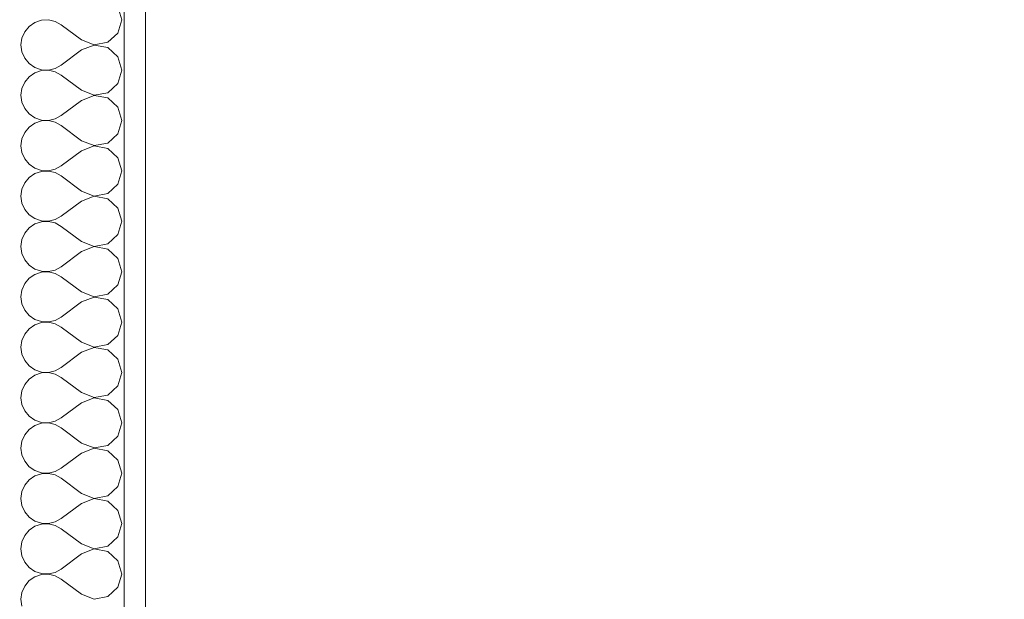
# Model space of a CAD drawing. Header units: millimetres. Extents: x 53458 to 260960, y -123310 to -87533.
# Tile 11 of 256: x 65231 to 65696, y -118071 to -117798. Entities that reach past the tile are written whole.
import ezdxf

# ---------------------------------------------------------------- set-up
doc = ezdxf.new("R2010")
doc.units = ezdxf.units.MM
doc.header["$MEASUREMENT"] = 0
for name, color, linetype in [('Nowe_A-Wymiary-Wewnętrzne', 7, 'Continuous'), ('Nowe_A-Wymiary-Zewnętrzne', 7, 'Continuous'), ('Nowe_A-Ściany-Wewnętrzne', 7, 'Continuous')]:
    doc.layers.add(name, color=color, linetype=linetype)
for name, color, linetype, lineweight, true_color in [('Nowe_A-Wymiary-Wewnętrzne_Nr_pióra__45', 7, 'Continuous', 15, 0x40a5ff), ('Nowe_A-Wymiary-Wewnętrzne_Nr_pióra__85', 7, 'Continuous', 13, 0x80c2ff), ('Nowe_A-Wymiary-Zewnętrzne_Nr_pióra__45', 7, 'Continuous', 15, 0x40a5ff), ('Nowe_A-Wymiary-Zewnętrzne_Nr_pióra__85', 7, 'Continuous', 13, 0x80c2ff)]:
    doc.layers.add(name, color=color, linetype=linetype, lineweight=lineweight, true_color=true_color)
for name, color, linetype, lineweight in [('Nowe_A-Wymiary-Wewnętrzne_Nr_pióra__46', 5, 'Continuous', 15), ('Nowe_A-Wymiary-Zewnętrzne_Nr_pióra__46', 5, 'Continuous', 15), ('Nowe_A-Ściany-Wewnętrzne_Nr_pióra__174', 7, 'Continuous', 5), ('Nowe_A-Ściany-Wewnętrzne_Nr_pióra__47', 7, 'Continuous', 15)]:
    doc.layers.add(name, color=color, linetype=linetype, lineweight=lineweight)
doc.styles.add('STYL_AUTOMATYCZNY_2', font='arial.ttf')
doc.dimstyles.new('STYL_AUTOMATYCZNY__1', dxfattribs={"dimtxt": 125, "dimasz": 47.5, "dimexe": 0.18, "dimexo": 20, "dimgap": 0, "dimtad": 1, "dimtih": 1, "dimtoh": 1, "dimdec": 1, "dimlfac": 0.1, "dimzin": 0, "dimdsep": 46, "dimtxsty": 'STYL_AUTOMATYCZNY_2', "dimblk": 'ARROWHEAD_11', "dimblk1": 'ARROWHEAD_11', "dimblk2": 'ARROWHEAD_11', "dimcen": 0.09, "dimclrd": 256, "dimclre": 256, "dimclrt": 5, "dimadec": 1, "dimazin": 0, "dimtfac": 1, "dimtdec": 4, "dimtmove": 0, "dimatfit": 3, "dimfxl": 0, "dimtolj": 1, "dimtzin": 0, "dimarcsym": 0})
doc.dimstyles.new('STYL_AUTOMATYCZNY__2', dxfattribs={"dimtxt": 125, "dimasz": 47.5, "dimexe": 0.18, "dimexo": 20, "dimgap": 0, "dimtad": 1, "dimdec": 1, "dimlfac": 0.1, "dimzin": 0, "dimdsep": 46, "dimtxsty": 'STYL_AUTOMATYCZNY_2', "dimblk": 'ARROWHEAD_11', "dimblk1": 'ARROWHEAD_11', "dimblk2": 'ARROWHEAD_11', "dimcen": 0.09, "dimclrd": 256, "dimclre": 256, "dimclrt": 5, "dimadec": 1, "dimazin": 0, "dimtfac": 1, "dimtdec": 4, "dimtmove": 0, "dimatfit": 3, "dimfxl": 0, "dimtolj": 1, "dimtzin": 0, "dimarcsym": 0})

# ---------------------------------------------------------------- blocks, each defined once
blk = doc.blocks.new('*X256')
at = {"layer": 'Nowe_A-Ściany-Wewnętrzne_Nr_pióra__174', "color": 7, "linetype": 'Continuous', "lineweight": 5}
for p, q in [((65278.88, -117797.62), (65277.1, -117791.36)), ((65237.84, -117798.88), (65235.14, -117800.74)), ((65240.96, -117797.83), (65237.84, -117798.88)), ((65244.24, -117797.67), (65240.96, -117797.83)), ((65247.44, -117798.41), (65244.24, -117797.67)), ((65250.31, -117800), (65247.44, -117798.41)), ((65259.83, -117807.14), (65250.31, -117800)), ((65277.1, -117803.88), (65278.88, -117797.62)), ((65233.04, -117803.27), (65231.72, -117806.27)), ((65235.14, -117800.74), (65233.04, -117803.27)), ((65272.3, -117808.27), (65277.1, -117803.88)), ((65231.72, -117806.27), (65231.26, -117809.52)), ((65231.26, -117809.52), (65231.72, -117812.78)), ((65259.83, -117807.14), (65265.91, -117809.48)), ((65265.91, -117809.48), (65272.3, -117808.27)), ((65231.72, -117812.78), (65233.04, -117815.78)), ((65259.83, -117811.9), (65250.31, -117819.05)), ((65265.91, -117809.57), (65259.83, -117811.9)), ((65272.3, -117810.78), (65265.91, -117809.57)), ((65277.1, -117815.17), (65272.3, -117810.78)), ((65233.04, -117815.78), (65235.14, -117818.31)), ((65235.14, -117818.31), (65237.84, -117820.17)), ((65278.88, -117821.43), (65277.1, -117815.17)), ((65237.84, -117822.69), (65235.14, -117824.55)), ((65237.84, -117820.17), (65240.96, -117821.22)), ((65240.96, -117821.64), (65237.84, -117822.69)), ((65240.96, -117821.22), (65244.24, -117821.38)), ((65244.24, -117821.48), (65240.96, -117821.64)), ((65244.24, -117821.38), (65247.44, -117820.64)), ((65247.44, -117822.22), (65244.24, -117821.48)), ((65247.44, -117820.64), (65250.31, -117819.05)), ((65250.31, -117823.81), (65247.44, -117822.22)), ((65277.1, -117827.69), (65278.88, -117821.43)), ((65233.04, -117827.07), (65231.72, -117830.08)), ((65235.14, -117824.55), (65233.04, -117827.07)), ((65259.83, -117830.95), (65250.31, -117823.81)), ((65272.3, -117832.08), (65277.1, -117827.69)), ((65231.72, -117830.08), (65231.26, -117833.33)), ((65259.83, -117830.95), (65265.91, -117833.29)), ((65265.91, -117833.29), (65272.3, -117832.08)), ((65231.26, -117833.33), (65231.72, -117836.59)), ((65231.72, -117836.59), (65233.04, -117839.59)), ((65259.83, -117835.71), (65250.31, -117842.86)), ((65265.91, -117833.38), (65259.83, -117835.71)), ((65272.3, -117834.59), (65265.91, -117833.38)), ((65277.1, -117838.98), (65272.3, -117834.59)), ((65233.04, -117839.59), (65235.14, -117842.12)), ((65278.88, -117845.24), (65277.1, -117838.98)), ((65235.14, -117842.12), (65237.84, -117843.98)), ((65237.84, -117846.49), (65235.14, -117848.36)), ((65237.84, -117843.98), (65240.96, -117845.03)), ((65240.96, -117845.45), (65237.84, -117846.49)), ((65240.96, -117845.03), (65244.24, -117845.19)), ((65244.24, -117845.29), (65240.96, -117845.45)), ((65244.24, -117845.19), (65247.44, -117844.45)), ((65247.44, -117846.03), (65244.24, -117845.29)), ((65247.44, -117844.45), (65250.31, -117842.86)), ((65250.31, -117847.62), (65247.44, -117846.03)), ((65277.1, -117851.5), (65278.88, -117845.24)), ((65233.04, -117850.88), (65231.72, -117853.89)), ((65235.14, -117848.36), (65233.04, -117850.88)), ((65259.83, -117854.76), (65250.31, -117847.62)), ((65231.72, -117853.89), (65231.26, -117857.14)), ((65259.83, -117854.76), (65265.91, -117857.09)), ((65265.91, -117857.09), (65272.3, -117855.89)), ((65272.3, -117855.89), (65277.1, -117851.5)), ((65231.26, -117857.14), (65231.72, -117860.4)), ((65231.72, -117860.4), (65233.04, -117863.4)), ((65259.83, -117859.52), (65250.31, -117866.67)), ((65265.91, -117857.19), (65259.83, -117859.52)), ((65272.3, -117858.4), (65265.91, -117857.19)), ((65277.1, -117862.79), (65272.3, -117858.4)), ((65233.04, -117863.4), (65235.14, -117865.93)), ((65278.88, -117869.05), (65277.1, -117862.79)), ((65235.14, -117865.93), (65237.84, -117867.79)), ((65237.84, -117867.79), (65240.96, -117868.84)), ((65240.96, -117869.25), (65237.84, -117870.3)), ((65240.96, -117868.84), (65244.24, -117869)), ((65244.24, -117869.1), (65240.96, -117869.25)), ((65244.24, -117869), (65247.44, -117868.26)), ((65247.44, -117869.84), (65244.24, -117869.1)), ((65247.44, -117868.26), (65250.31, -117866.67)), ((65250.31, -117871.43), (65247.44, -117869.84)), ((65277.1, -117875.31), (65278.88, -117869.05)), ((65233.04, -117874.69), (65231.72, -117877.7)), ((65235.14, -117872.16), (65233.04, -117874.69)), ((65237.84, -117870.3), (65235.14, -117872.16)), ((65259.83, -117878.57), (65250.31, -117871.43)), ((65231.72, -117877.7), (65231.26, -117880.95)), ((65259.83, -117878.57), (65265.91, -117880.9)), ((65272.3, -117879.7), (65277.1, -117875.31)), ((65231.26, -117880.95), (65231.72, -117884.21)), ((65259.83, -117883.33), (65250.31, -117890.48)), ((65265.91, -117881), (65259.83, -117883.33)), ((65265.91, -117880.9), (65272.3, -117879.7)), ((65272.3, -117882.21), (65265.91, -117881)), ((65277.1, -117886.6), (65272.3, -117882.21)), ((65231.72, -117884.21), (65233.04, -117887.21)), ((65233.04, -117887.21), (65235.14, -117889.74)), ((65278.88, -117892.86), (65277.1, -117886.6)), ((65235.14, -117889.74), (65237.84, -117891.6)), ((65237.84, -117891.6), (65240.96, -117892.65)), ((65240.96, -117893.06), (65237.84, -117894.11)), ((65240.96, -117892.65), (65244.24, -117892.81)), ((65244.24, -117892.91), (65240.96, -117893.06)), ((65244.24, -117892.81), (65247.44, -117892.07)), ((65247.44, -117893.65), (65244.24, -117892.91)), ((65247.44, -117892.07), (65250.31, -117890.48)), ((65277.1, -117899.12), (65278.88, -117892.86)), ((65235.14, -117895.97), (65233.04, -117898.5)), ((65237.84, -117894.11), (65235.14, -117895.97)), ((65250.31, -117895.24), (65247.44, -117893.65)), ((65259.83, -117902.38), (65250.31, -117895.24)), ((65231.72, -117901.51), (65231.26, -117904.76)), ((65233.04, -117898.5), (65231.72, -117901.51)), ((65259.83, -117902.38), (65265.91, -117904.71)), ((65272.3, -117903.51), (65277.1, -117899.12)), ((65231.26, -117904.76), (65231.72, -117908.02)), ((65259.83, -117907.14), (65250.31, -117914.29)), ((65265.91, -117904.81), (65259.83, -117907.14)), ((65265.91, -117904.71), (65272.3, -117903.51)), ((65272.3, -117906.02), (65265.91, -117904.81)), ((65277.1, -117910.41), (65272.3, -117906.02)), ((65231.72, -117908.02), (65233.04, -117911.02)), ((65233.04, -117911.02), (65235.14, -117913.55)), ((65278.88, -117916.67), (65277.1, -117910.41)), ((65235.14, -117913.55), (65237.84, -117915.41)), ((65237.84, -117915.41), (65240.96, -117916.46)), ((65240.96, -117916.46), (65244.24, -117916.62)), ((65244.24, -117916.62), (65247.44, -117915.88)), ((65247.44, -117915.88), (65250.31, -117914.29)), ((65235.14, -117919.78), (65233.04, -117922.31)), ((65237.84, -117917.92), (65235.14, -117919.78)), ((65240.96, -117916.87), (65237.84, -117917.92)), ((65244.24, -117916.71), (65240.96, -117916.87)), ((65247.44, -117917.46), (65244.24, -117916.71)), ((65250.31, -117919.05), (65247.44, -117917.46)), ((65259.83, -117926.19), (65250.31, -117919.05)), ((65277.1, -117922.93), (65278.88, -117916.67)), ((65231.72, -117925.32), (65231.26, -117928.57)), ((65233.04, -117922.31), (65231.72, -117925.32)), ((65272.3, -117927.31), (65277.1, -117922.93)), ((65231.26, -117928.57), (65231.72, -117931.82)), ((65259.83, -117926.19), (65265.91, -117928.52)), ((65265.91, -117928.62), (65259.83, -117930.95)), ((65265.91, -117928.52), (65272.3, -117927.31)), ((65272.3, -117929.83), (65265.91, -117928.62)), ((65277.1, -117934.22), (65272.3, -117929.83)), ((65231.72, -117931.82), (65233.04, -117934.83)), ((65233.04, -117934.83), (65235.14, -117937.36)), ((65259.83, -117930.95), (65250.31, -117938.1)), ((65278.88, -117940.48), (65277.1, -117934.22)), ((65235.14, -117937.36), (65237.84, -117939.22)), ((65237.84, -117939.22), (65240.96, -117940.27)), ((65244.24, -117940.43), (65247.44, -117939.68)), ((65247.44, -117939.68), (65250.31, -117938.1)), ((65235.14, -117943.59), (65233.04, -117946.12)), ((65237.84, -117941.73), (65235.14, -117943.59)), ((65240.96, -117940.68), (65237.84, -117941.73)), ((65240.96, -117940.27), (65244.24, -117940.43)), ((65244.24, -117940.52), (65240.96, -117940.68)), ((65247.44, -117941.27), (65244.24, -117940.52)), ((65250.31, -117942.86), (65247.44, -117941.27)), ((65259.83, -117950), (65250.31, -117942.86)), ((65277.1, -117946.73), (65278.88, -117940.48)), ((65231.72, -117949.13), (65231.26, -117952.38)), ((65233.04, -117946.12), (65231.72, -117949.13)), ((65272.3, -117951.12), (65277.1, -117946.73)), ((65231.26, -117952.38), (65231.72, -117955.63)), ((65259.83, -117950), (65265.91, -117952.33)), ((65265.91, -117952.43), (65259.83, -117954.76)), ((65265.91, -117952.33), (65272.3, -117951.12)), ((65272.3, -117953.64), (65265.91, -117952.43)), ((65277.1, -117958.03), (65272.3, -117953.64)), ((65231.72, -117955.63), (65233.04, -117958.64)), ((65259.83, -117954.76), (65250.31, -117961.9)), ((65278.88, -117964.29), (65277.1, -117958.03)), ((65233.04, -117958.64), (65235.14, -117961.17)), ((65235.14, -117961.17), (65237.84, -117963.03)), ((65237.84, -117963.03), (65240.96, -117964.08)), ((65247.44, -117963.49), (65250.31, -117961.9)), ((65235.14, -117967.4), (65233.04, -117969.93)), ((65237.84, -117965.54), (65235.14, -117967.4)), ((65240.96, -117964.49), (65237.84, -117965.54)), ((65240.96, -117964.08), (65244.24, -117964.24)), ((65244.24, -117964.33), (65240.96, -117964.49)), ((65244.24, -117964.24), (65247.44, -117963.49)), ((65247.44, -117965.08), (65244.24, -117964.33)), ((65250.31, -117966.67), (65247.44, -117965.08)), ((65259.83, -117973.81), (65250.31, -117966.67)), ((65277.1, -117970.54), (65278.88, -117964.29)), ((65233.04, -117969.93), (65231.72, -117972.94)), ((65272.3, -117974.93), (65277.1, -117970.54)), ((65231.72, -117972.94), (65231.26, -117976.19)), ((65231.26, -117976.19), (65231.72, -117979.44)), ((65259.83, -117973.81), (65265.91, -117976.14)), ((65265.91, -117976.24), (65259.83, -117978.57)), ((65265.91, -117976.14), (65272.3, -117974.93)), ((65272.3, -117977.45), (65265.91, -117976.24)), ((65231.72, -117979.44), (65233.04, -117982.45)), ((65259.83, -117978.57), (65250.31, -117985.71)), ((65277.1, -117981.84), (65272.3, -117977.45)), ((65233.04, -117982.45), (65235.14, -117984.98)), ((65235.14, -117984.98), (65237.84, -117986.84)), ((65247.44, -117987.3), (65250.31, -117985.71)), ((65278.88, -117988.1), (65277.1, -117981.84)), ((65237.84, -117989.35), (65235.14, -117991.21)), ((65237.84, -117986.84), (65240.96, -117987.89)), ((65240.96, -117988.3), (65237.84, -117989.35)), ((65240.96, -117987.89), (65244.24, -117988.05)), ((65244.24, -117988.14), (65240.96, -117988.3)), ((65244.24, -117988.05), (65247.44, -117987.3)), ((65247.44, -117988.89), (65244.24, -117988.14)), ((65250.31, -117990.48), (65247.44, -117988.89)), ((65259.83, -117997.62), (65250.31, -117990.48)), ((65277.1, -117994.35), (65278.88, -117988.1)), ((65233.04, -117993.74), (65231.72, -117996.75)), ((65235.14, -117991.21), (65233.04, -117993.74)), ((65272.3, -117998.74), (65277.1, -117994.35)), ((65231.72, -117996.75), (65231.26, -118000)), ((65231.26, -118000), (65231.72, -118003.25)), ((65259.83, -117997.62), (65265.91, -117999.95)), ((65265.91, -118000.05), (65259.83, -118002.38)), ((65265.91, -117999.95), (65272.3, -117998.74)), ((65272.3, -118001.26), (65265.91, -118000.05)), ((65231.72, -118003.25), (65233.04, -118006.26)), ((65259.83, -118002.38), (65250.31, -118009.52)), ((65277.1, -118005.65), (65272.3, -118001.26)), ((65233.04, -118006.26), (65235.14, -118008.79)), ((65235.14, -118008.79), (65237.84, -118010.65)), ((65247.44, -118011.11), (65250.31, -118009.52)), ((65278.88, -118011.9), (65277.1, -118005.65)), ((65237.84, -118013.16), (65235.14, -118015.02)), ((65237.84, -118010.65), (65240.96, -118011.7)), ((65240.96, -118012.11), (65237.84, -118013.16)), ((65240.96, -118011.7), (65244.24, -118011.86)), ((65244.24, -118011.95), (65240.96, -118012.11)), ((65244.24, -118011.86), (65247.44, -118011.11)), ((65247.44, -118012.7), (65244.24, -118011.95)), ((65250.31, -118014.29), (65247.44, -118012.7)), ((65259.83, -118021.43), (65250.31, -118014.29)), ((65277.1, -118018.16), (65278.88, -118011.9)), ((65233.04, -118017.55), (65231.72, -118020.56)), ((65235.14, -118015.02), (65233.04, -118017.55)), ((65272.3, -118022.55), (65277.1, -118018.16)), ((65231.72, -118020.56), (65231.26, -118023.81)), ((65259.83, -118021.43), (65265.91, -118023.76)), ((65265.91, -118023.76), (65272.3, -118022.55)), ((65231.26, -118023.81), (65231.72, -118027.06)), ((65231.72, -118027.06), (65233.04, -118030.07)), ((65259.83, -118026.19), (65250.31, -118033.33)), ((65265.91, -118023.86), (65259.83, -118026.19)), ((65272.3, -118025.07), (65265.91, -118023.86)), ((65277.1, -118029.46), (65272.3, -118025.07)), ((65233.04, -118030.07), (65235.14, -118032.6)), ((65235.14, -118032.6), (65237.84, -118034.46)), ((65278.88, -118035.71), (65277.1, -118029.46)), ((65237.84, -118036.97), (65235.14, -118038.83)), ((65237.84, -118034.46), (65240.96, -118035.51)), ((65240.96, -118035.92), (65237.84, -118036.97)), ((65240.96, -118035.51), (65244.24, -118035.67)), ((65244.24, -118035.76), (65240.96, -118035.92)), ((65244.24, -118035.67), (65247.44, -118034.92)), ((65247.44, -118036.51), (65244.24, -118035.76)), ((65247.44, -118034.92), (65250.31, -118033.33)), ((65250.31, -118038.1), (65247.44, -118036.51)), ((65277.1, -118041.97), (65278.88, -118035.71)), ((65233.04, -118041.36), (65231.72, -118044.37)), ((65235.14, -118038.83), (65233.04, -118041.36)), ((65259.83, -118045.24), (65250.31, -118038.1)), ((65272.3, -118046.36), (65277.1, -118041.97)), ((65231.72, -118044.37), (65231.26, -118047.62)), ((65259.83, -118045.24), (65265.91, -118047.57)), ((65265.91, -118047.57), (65272.3, -118046.36)), ((65231.26, -118047.62), (65231.72, -118050.87)), ((65231.72, -118050.87), (65233.04, -118053.88)), ((65259.83, -118050), (65250.31, -118057.14)), ((65265.91, -118047.67), (65259.83, -118050)), ((65272.3, -118048.88), (65265.91, -118047.67)), ((65277.1, -118053.27), (65272.3, -118048.88)), ((65233.04, -118053.88), (65235.14, -118056.41)), ((65278.88, -118059.52), (65277.1, -118053.27)), ((65235.14, -118056.41), (65237.84, -118058.27)), ((65237.84, -118060.78), (65235.14, -118062.64)), ((65237.84, -118058.27), (65240.96, -118059.32)), ((65240.96, -118059.73), (65237.84, -118060.78)), ((65240.96, -118059.32), (65244.24, -118059.48)), ((65244.24, -118059.57), (65240.96, -118059.73)), ((65244.24, -118059.48), (65247.44, -118058.73)), ((65247.44, -118060.32), (65244.24, -118059.57)), ((65247.44, -118058.73), (65250.31, -118057.14)), ((65250.31, -118061.9), (65247.44, -118060.32)), ((65277.1, -118065.78), (65278.88, -118059.52)), ((65233.04, -118065.17), (65231.72, -118068.18)), ((65235.14, -118062.64), (65233.04, -118065.17)), ((65259.83, -118069.05), (65250.31, -118061.9)), ((65231.72, -118068.18), (65231.26, -118071.43)), ((65259.83, -118069.05), (65265.91, -118071.38)), ((65265.91, -118071.38), (65272.3, -118070.17)), ((65272.3, -118070.17), (65277.1, -118065.78)), ((65231.26, -118071.43), (65231.72, -118074.68))]:
    blk.add_line(p, q, dxfattribs=at)
blk = doc.blocks.new('Ściana_53', base_point=(65105.07, -117042.6))
at = {"layer": 'Nowe_A-Ściany-Wewnętrzne', "linetype": 'Continuous', "lineweight": 0, "true_color": 0x000000}
h = blk.add_hatch(dxfattribs=at)
h.set_pattern_fill('Tynk', color=18, style=0, pattern_type=2)
h.set_pattern_definition([(0, (0, 0), (0, 86.60254), [0, -50]), (0, (25, 43.3), (0, 86.60254), [0, -50])])
h.paths.add_polyline_path([(65290.07, -118877.6), (65290.07, -117377.6), (65280.07, -117377.6), (65280.07, -118877.6)])
at = {"layer": 'Nowe_A-Ściany-Wewnętrzne_Nr_pióra__47', "color": 7, "linetype": 'Continuous', "lineweight": 15}
blk.add_line((65280.07, -118877.6), (65280.07, -117377.6), dxfattribs=at)
at = {"layer": 'Nowe_A-Ściany-Wewnętrzne_Nr_pióra__47', "color": 7, "linetype": 'Continuous', "lineweight": 15, "flags": 128}
blk.add_lwpolyline([(65290.07, -118877.6), (65290.07, -117377.6)], dxfattribs=at)
at = {"layer": 'Nowe_A-Ściany-Wewnętrzne', "color": 7, "lineweight": 25}
blk.add_blockref('*X256', (0, 0), dxfattribs=at)
blk = doc.blocks.new('*D627')
at = {"layer": 'Nowe_A-Wymiary-Zewnętrzne_Nr_pióra__45', "linetype": 'Continuous', "lineweight": 15, "true_color": 0x40a5ff}
for points in [[(93176.56, -117377.6), (93177.51, -117382.38), (93180.22, -117386.44), (93184.28, -117389.15), (93189.06, -117390.1), (93193.84, -117389.15), (93197.9, -117386.44), (93200.61, -117382.38), (93201.56, -117377.6), (93200.61, -117372.81), (93197.9, -117368.76), (93193.84, -117366.05), (93189.06, -117365.1), (93184.28, -117366.05), (93180.22, -117368.76), (93177.51, -117372.81)], [(93176.56, -118877.6), (93177.51, -118882.38), (93180.22, -118886.44), (93184.28, -118889.15), (93189.06, -118890.1), (93193.84, -118889.15), (93197.9, -118886.44), (93200.61, -118882.38), (93201.56, -118877.6), (93200.61, -118872.81), (93197.9, -118868.76), (93193.84, -118866.05), (93189.06, -118865.1), (93184.28, -118866.05), (93180.22, -118868.76), (93177.51, -118872.81)]]:
    blk.add_hatch(color=161, dxfattribs=at).paths.add_polyline_path(points)
at = {"layer": 'Nowe_A-Wymiary-Zewnętrzne_Nr_pióra__45', "color": 161, "linetype": 'Continuous', "lineweight": 15, "true_color": 0x40a5ff}
for centre in [(93189.06, -117377.6), (93189.06, -118877.6)]:
    blk.add_circle(centre, 12.5, dxfattribs=at)
at = {"layer": 'Nowe_A-Wymiary-Zewnętrzne_Nr_pióra__85', "color": 151, "linetype": 'Continuous', "lineweight": 13, "true_color": 0x80c2ff}
for p, q in [((93176.56, -117377.6), (93142.19, -117377.6)), ((93235.94, -117377.6), (93201.56, -117377.6)), ((93189.06, -118865.1), (93189.06, -117390.1)), ((93176.56, -118877.6), (93142.19, -118877.6)), ((93235.94, -118877.6), (93201.56, -118877.6)), ((93189.06, -118902.6), (93189.06, -118890.1))]:
    blk.add_line(p, q, dxfattribs=at)
at = {"layer": 'Nowe_A-Wymiary-Zewnętrzne_Nr_pióra__46', "color": 5, "lineweight": 15, "char_height": 125, "attachment_point": 7, "rotation": 90, "style": 'STYL_AUTOMATYCZNY_2'}
for s, insert in [('\\A1;{\\pql;\\fArial|b0|i0|c238|p0;\\W1.000000;33,5}', (93164.06, -117723.75)), ('\\A1;{\\pql;\\fArial|b0|i0|c238|p0;\\W1.000000;150,0}', (93164.06, -118508.92))]:
    blk.add_mtext(s, dxfattribs=dict(at, insert=insert))
blk = doc.blocks.new('ARROWHEAD_11')
at = {"color": 0, "linetype": 'Continuous', "lineweight": 0}
blk.add_line((0, 0), (-1, 0), dxfattribs=at)
at = {"color": 0, "linetype": 'Continuous', "lineweight": 0, "const_width": 0.25, "flags": 128}
blk.add_lwpolyline([(-0.125, 0, 1), (0.125, 0, 1)], format="xyb", close=True, dxfattribs=at)
blk = doc.blocks.new('*D651')
at = {"layer": 'Nowe_A-Wymiary-Zewnętrzne_Nr_pióra__45', "linetype": 'Continuous', "lineweight": 15, "true_color": 0x40a5ff}
for points in [[(65092.57, -120280.83), (65093.52, -120285.62), (65096.23, -120289.67), (65100.29, -120292.38), (65105.07, -120293.33), (65109.86, -120292.38), (65113.91, -120289.67), (65116.62, -120285.62), (65117.57, -120280.83), (65116.62, -120276.05), (65113.91, -120271.99), (65109.86, -120269.29), (65105.07, -120268.33), (65100.29, -120269.29), (65096.23, -120271.99), (65093.52, -120276.05)], [(70492.57, -120280.83), (70493.52, -120285.62), (70496.23, -120289.67), (70500.29, -120292.38), (70505.07, -120293.33), (70509.86, -120292.38), (70513.91, -120289.67), (70516.62, -120285.62), (70517.57, -120280.83), (70516.62, -120276.05), (70513.91, -120271.99), (70509.86, -120269.29), (70505.07, -120268.33), (70500.29, -120269.29), (70496.23, -120271.99), (70493.52, -120276.05)]]:
    blk.add_hatch(color=161, dxfattribs=at).paths.add_polyline_path(points)
at = {"layer": 'Nowe_A-Wymiary-Zewnętrzne_Nr_pióra__45', "color": 161, "linetype": 'Continuous', "lineweight": 15, "true_color": 0x40a5ff}
for centre in [(65105.07, -120280.83), (70505.07, -120280.83)]:
    blk.add_circle(centre, 12.5, dxfattribs=at)
at = {"layer": 'Nowe_A-Wymiary-Zewnętrzne_Nr_pióra__85', "color": 151, "linetype": 'Continuous', "lineweight": 13, "true_color": 0x80c2ff}
for p, q in [((65105.07, -120268.33), (65105.07, -120233.96)), ((70505.07, -120268.33), (70505.07, -120233.96)), ((65117.57, -120280.83), (70492.57, -120280.83)), ((65105.07, -120327.71), (65105.07, -120293.33)), ((70505.07, -120327.71), (70505.07, -120293.33))]:
    blk.add_line(p, q, dxfattribs=at)
at = {"layer": 'Nowe_A-Wymiary-Zewnętrzne_Nr_pióra__46', "color": 5, "lineweight": 15, "insert": (67590.58, -120255.83), "char_height": 125, "attachment_point": 7, "style": 'STYL_AUTOMATYCZNY_2'}
blk.add_mtext('\\A1;{\\pql;\\fArial|b0|i0|c238|p0;\\W1.000000;540,0}', dxfattribs=at)
blk = doc.blocks.new('*D658')
at = {"layer": 'Nowe_A-Wymiary-Zewnętrzne_Nr_pióra__45', "linetype": 'Continuous', "lineweight": 15, "true_color": 0x40a5ff}
for points in [[(64757.57, -120980.08), (64758.52, -120984.86), (64761.23, -120988.91), (64765.29, -120991.62), (64770.07, -120992.58), (64774.86, -120991.62), (64778.91, -120988.91), (64781.62, -120984.86), (64782.57, -120980.08), (64781.62, -120975.29), (64778.91, -120971.24), (64774.86, -120968.53), (64770.07, -120967.58), (64765.29, -120968.53), (64761.23, -120971.24), (64758.52, -120975.29)], [(91227.57, -120980.08), (91228.52, -120984.86), (91231.23, -120988.91), (91235.29, -120991.62), (91240.07, -120992.58), (91244.86, -120991.62), (91248.91, -120988.91), (91251.62, -120984.86), (91252.57, -120980.08), (91251.62, -120975.29), (91248.91, -120971.24), (91244.86, -120968.53), (91240.07, -120967.58), (91235.29, -120968.53), (91231.23, -120971.24), (91228.52, -120975.29)]]:
    blk.add_hatch(color=161, dxfattribs=at).paths.add_polyline_path(points)
at = {"layer": 'Nowe_A-Wymiary-Zewnętrzne_Nr_pióra__45', "color": 161, "linetype": 'Continuous', "lineweight": 15, "true_color": 0x40a5ff}
for centre in [(64770.07, -120980.08), (91240.07, -120980.08)]:
    blk.add_circle(centre, 12.5, dxfattribs=at)
at = {"layer": 'Nowe_A-Wymiary-Zewnętrzne_Nr_pióra__85', "color": 151, "linetype": 'Continuous', "lineweight": 13, "true_color": 0x80c2ff}
for p, q in [((64770.07, -120967.58), (64770.07, -120933.2)), ((91240.07, -120967.58), (91240.07, -120933.2)), ((64745.07, -120980.08), (64757.57, -120980.08)), ((64782.57, -120980.08), (91227.57, -120980.08)), ((91252.57, -120980.08), (91265.07, -120980.08)), ((64770.07, -121026.95), (64770.07, -120992.58)), ((91240.07, -121026.95), (91240.07, -120992.58))]:
    blk.add_line(p, q, dxfattribs=at)
at = {"layer": 'Nowe_A-Wymiary-Zewnętrzne_Nr_pióra__46', "color": 5, "lineweight": 15, "insert": (77719.09, -120955.08), "char_height": 125, "attachment_point": 7, "style": 'STYL_AUTOMATYCZNY_2'}
blk.add_mtext('\\A1;{\\pql;\\fArial|b0|i0|c238|p0;\\W1.000000;2\xa0647,0}', dxfattribs=at)
blk = doc.blocks.new('*D660')
at = {"layer": 'Nowe_A-Wymiary-Zewnętrzne_Nr_pióra__45', "linetype": 'Continuous', "lineweight": 15, "true_color": 0x40a5ff}
for points in [[(64907.57, -120747), (64908.52, -120751.78), (64911.23, -120755.83), (64915.29, -120758.54), (64920.07, -120759.5), (64924.86, -120758.54), (64928.91, -120755.83), (64931.62, -120751.78), (64932.57, -120747), (64931.62, -120742.21), (64928.91, -120738.16), (64924.86, -120735.45), (64920.07, -120734.5), (64915.29, -120735.45), (64911.23, -120738.16), (64908.52, -120742.21)], [(65277.57, -120747), (65278.52, -120751.78), (65281.23, -120755.83), (65285.29, -120758.54), (65290.07, -120759.5), (65294.86, -120758.54), (65298.91, -120755.83), (65301.62, -120751.78), (65302.57, -120747), (65301.62, -120742.21), (65298.91, -120738.16), (65294.86, -120735.45), (65290.07, -120734.5), (65285.29, -120735.45), (65281.23, -120738.16), (65278.52, -120742.21)]]:
    blk.add_hatch(color=161, dxfattribs=at).paths.add_polyline_path(points)
at = {"layer": 'Nowe_A-Wymiary-Zewnętrzne_Nr_pióra__45', "color": 161, "linetype": 'Continuous', "lineweight": 15, "true_color": 0x40a5ff}
for centre in [(64920.07, -120747), (65290.07, -120747)]:
    blk.add_circle(centre, 12.5, dxfattribs=at)
at = {"layer": 'Nowe_A-Wymiary-Zewnętrzne_Nr_pióra__85', "color": 151, "linetype": 'Continuous', "lineweight": 13, "true_color": 0x80c2ff}
for p, q in [((64920.07, -120734.5), (64920.07, -120700.12)), ((65290.07, -120734.5), (65290.07, -120700.12)), ((64932.57, -120747), (65277.57, -120747)), ((64920.07, -120793.87), (64920.07, -120759.5)), ((65290.07, -120793.87), (65290.07, -120759.5))]:
    blk.add_line(p, q, dxfattribs=at)
at = {"layer": 'Nowe_A-Wymiary-Zewnętrzne_Nr_pióra__46', "color": 5, "lineweight": 15, "insert": (64938.25, -120722), "char_height": 125, "attachment_point": 7, "style": 'STYL_AUTOMATYCZNY_2'}
blk.add_mtext('\\A1;{\\pql;\\fArial|b0|i0|c238|p0;\\W1.000000;37,0}', dxfattribs=at)
blk = doc.blocks.new('*D661')
at = {"layer": 'Nowe_A-Wymiary-Zewnętrzne_Nr_pióra__45', "linetype": 'Continuous', "lineweight": 15, "true_color": 0x40a5ff}
for points in [[(65277.57, -120747), (65278.52, -120751.78), (65281.23, -120755.83), (65285.29, -120758.54), (65290.07, -120759.5), (65294.86, -120758.54), (65298.91, -120755.83), (65301.62, -120751.78), (65302.57, -120747), (65301.62, -120742.21), (65298.91, -120738.16), (65294.86, -120735.45), (65290.07, -120734.5), (65285.29, -120735.45), (65281.23, -120738.16), (65278.52, -120742.21)], [(65492.62, -120747), (65493.57, -120751.78), (65496.28, -120755.83), (65500.34, -120758.54), (65505.12, -120759.5), (65509.9, -120758.54), (65513.96, -120755.83), (65516.67, -120751.78), (65517.62, -120747), (65516.67, -120742.21), (65513.96, -120738.16), (65509.9, -120735.45), (65505.12, -120734.5), (65500.34, -120735.45), (65496.28, -120738.16), (65493.57, -120742.21)]]:
    blk.add_hatch(color=161, dxfattribs=at).paths.add_polyline_path(points)
at = {"layer": 'Nowe_A-Wymiary-Zewnętrzne_Nr_pióra__45', "color": 161, "linetype": 'Continuous', "lineweight": 15, "true_color": 0x40a5ff}
for centre in [(65290.07, -120747), (65505.12, -120747)]:
    blk.add_circle(centre, 12.5, dxfattribs=at)
at = {"layer": 'Nowe_A-Wymiary-Zewnętrzne_Nr_pióra__85', "color": 151, "linetype": 'Continuous', "lineweight": 13, "true_color": 0x80c2ff}
for p, q in [((65290.07, -120734.5), (65290.07, -120700.12)), ((65505.12, -120734.5), (65505.12, -120700.12)), ((65302.57, -120747), (65492.62, -120747)), ((65290.07, -120793.87), (65290.07, -120759.5)), ((65505.12, -120793.87), (65505.12, -120759.5))]:
    blk.add_line(p, q, dxfattribs=at)
blk = doc.blocks.new('*D662')
at = {"layer": 'Nowe_A-Wymiary-Zewnętrzne_Nr_pióra__45', "linetype": 'Continuous', "lineweight": 15, "true_color": 0x40a5ff}
for points in [[(65492.62, -120747), (65493.57, -120751.78), (65496.28, -120755.83), (65500.34, -120758.54), (65505.12, -120759.5), (65509.9, -120758.54), (65513.96, -120755.83), (65516.67, -120751.78), (65517.62, -120747), (65516.67, -120742.21), (65513.96, -120738.16), (65509.9, -120735.45), (65505.12, -120734.5), (65500.34, -120735.45), (65496.28, -120738.16), (65493.57, -120742.21)], [(67292.62, -120747), (67293.57, -120751.78), (67296.28, -120755.83), (67300.34, -120758.54), (67305.12, -120759.5), (67309.9, -120758.54), (67313.96, -120755.83), (67316.67, -120751.78), (67317.62, -120747), (67316.67, -120742.21), (67313.96, -120738.16), (67309.9, -120735.45), (67305.12, -120734.5), (67300.34, -120735.45), (67296.28, -120738.16), (67293.57, -120742.21)]]:
    blk.add_hatch(color=161, dxfattribs=at).paths.add_polyline_path(points)
at = {"layer": 'Nowe_A-Wymiary-Zewnętrzne_Nr_pióra__45', "color": 161, "linetype": 'Continuous', "lineweight": 15, "true_color": 0x40a5ff}
for centre in [(65505.12, -120747), (67305.12, -120747)]:
    blk.add_circle(centre, 12.5, dxfattribs=at)
at = {"layer": 'Nowe_A-Wymiary-Zewnętrzne_Nr_pióra__85', "color": 151, "linetype": 'Continuous', "lineweight": 13, "true_color": 0x80c2ff}
for p, q in [((65505.12, -120734.5), (65505.12, -120700.12)), ((67305.12, -120734.5), (67305.12, -120700.12)), ((65517.62, -120747), (67292.62, -120747)), ((65505.12, -120793.87), (65505.12, -120759.5)), ((67305.12, -120793.87), (67305.12, -120759.5))]:
    blk.add_line(p, q, dxfattribs=at)
at = {"layer": 'Nowe_A-Wymiary-Zewnętrzne_Nr_pióra__46', "color": 5, "lineweight": 15, "char_height": 125, "attachment_point": 7, "style": 'STYL_AUTOMATYCZNY_2'}
for s, insert in [('\\A1;{\\pql;\\fArial|b0|i0|c238|p0;\\W1.000000;21,5}', (65517.62, -120722)), ('\\A1;{\\pql;\\fArial|b0|i0|c238|p0;\\W1.000000;180,0}', (66357.45, -120722))]:
    blk.add_mtext(s, dxfattribs=dict(at, insert=insert))
blk = doc.blocks.new('*D680')
at = {"layer": 'Nowe_A-Wymiary-Zewnętrzne_Nr_pióra__45', "linetype": 'Continuous', "lineweight": 15, "true_color": 0x40a5ff}
for points in [[(64757.57, -120513.91), (64758.52, -120518.7), (64761.23, -120522.75), (64765.29, -120525.46), (64770.07, -120526.41), (64774.86, -120525.46), (64778.91, -120522.75), (64781.62, -120518.7), (64782.57, -120513.91), (64781.62, -120509.13), (64778.91, -120505.08), (64774.86, -120502.37), (64770.07, -120501.41), (64765.29, -120502.37), (64761.23, -120505.08), (64758.52, -120509.13)], [(65227.57, -120513.91), (65228.52, -120518.7), (65231.23, -120522.75), (65235.29, -120525.46), (65240.07, -120526.41), (65244.86, -120525.46), (65248.91, -120522.75), (65251.62, -120518.7), (65252.57, -120513.91), (65251.62, -120509.13), (65248.91, -120505.08), (65244.86, -120502.37), (65240.07, -120501.41), (65235.29, -120502.37), (65231.23, -120505.08), (65228.52, -120509.13)]]:
    blk.add_hatch(color=161, dxfattribs=at).paths.add_polyline_path(points)
at = {"layer": 'Nowe_A-Wymiary-Zewnętrzne_Nr_pióra__45', "color": 161, "linetype": 'Continuous', "lineweight": 15, "true_color": 0x40a5ff}
for centre in [(64770.07, -120513.91), (65240.07, -120513.91)]:
    blk.add_circle(centre, 12.5, dxfattribs=at)
at = {"layer": 'Nowe_A-Wymiary-Zewnętrzne_Nr_pióra__85', "color": 151, "linetype": 'Continuous', "lineweight": 13, "true_color": 0x80c2ff}
for p, q in [((64770.07, -120501.41), (64770.07, -120467.04)), ((65240.07, -120501.41), (65240.07, -120467.04)), ((64745.07, -120513.91), (64757.57, -120513.91)), ((64782.57, -120513.91), (65227.57, -120513.91)), ((64770.07, -120560.79), (64770.07, -120526.41)), ((65240.07, -120560.79), (65240.07, -120526.41))]:
    blk.add_line(p, q, dxfattribs=at)
at = {"layer": 'Nowe_A-Wymiary-Zewnętrzne_Nr_pióra__46', "color": 5, "lineweight": 15, "insert": (64838.25, -120488.91), "char_height": 125, "attachment_point": 7, "style": 'STYL_AUTOMATYCZNY_2'}
blk.add_mtext('\\A1;{\\pql;\\fArial|b0|i0|c238|p0;\\W1.000000;47,0}', dxfattribs=at)
blk = doc.blocks.new('*D681')
at = {"layer": 'Nowe_A-Wymiary-Zewnętrzne_Nr_pióra__45', "linetype": 'Continuous', "lineweight": 15, "true_color": 0x40a5ff}
for points in [[(65227.57, -120513.91), (65228.52, -120518.7), (65231.23, -120522.75), (65235.29, -120525.46), (65240.07, -120526.41), (65244.86, -120525.46), (65248.91, -120522.75), (65251.62, -120518.7), (65252.57, -120513.91), (65251.62, -120509.13), (65248.91, -120505.08), (65244.86, -120502.37), (65240.07, -120501.41), (65235.29, -120502.37), (65231.23, -120505.08), (65228.52, -120509.13)], [(71857.57, -120513.91), (71858.52, -120518.7), (71861.23, -120522.75), (71865.29, -120525.46), (71870.07, -120526.41), (71874.86, -120525.46), (71878.91, -120522.75), (71881.62, -120518.7), (71882.57, -120513.91), (71881.62, -120509.13), (71878.91, -120505.08), (71874.86, -120502.37), (71870.07, -120501.41), (71865.29, -120502.37), (71861.23, -120505.08), (71858.52, -120509.13)]]:
    blk.add_hatch(color=161, dxfattribs=at).paths.add_polyline_path(points)
at = {"layer": 'Nowe_A-Wymiary-Zewnętrzne_Nr_pióra__45', "color": 161, "linetype": 'Continuous', "lineweight": 15, "true_color": 0x40a5ff}
for centre in [(65240.07, -120513.91), (71870.07, -120513.91)]:
    blk.add_circle(centre, 12.5, dxfattribs=at)
at = {"layer": 'Nowe_A-Wymiary-Zewnętrzne_Nr_pióra__85', "color": 151, "linetype": 'Continuous', "lineweight": 13, "true_color": 0x80c2ff}
for p, q in [((65240.07, -120501.41), (65240.07, -120467.04)), ((71870.07, -120501.41), (71870.07, -120467.04)), ((65252.57, -120513.91), (71857.57, -120513.91)), ((65240.07, -120560.79), (65240.07, -120526.41)), ((71870.07, -120560.79), (71870.07, -120526.41))]:
    blk.add_line(p, q, dxfattribs=at)
at = {"layer": 'Nowe_A-Wymiary-Zewnętrzne_Nr_pióra__46', "color": 5, "lineweight": 15, "char_height": 125, "attachment_point": 7, "style": 'STYL_AUTOMATYCZNY_2'}
for s, insert in [('\\A1;{\\pql;\\fArial|b0|i0|c238|p0;\\W1.000000;663,0}', (68173.75, -120488.91)), ('\\A1;{\\pql;\\fArial|b0|i0|c238|p0;\\W1.000000;27,0}', (71523.92, -120488.91))]:
    blk.add_mtext(s, dxfattribs=dict(at, insert=insert))
blk = doc.blocks.new('*D702')
at = {"layer": 'Nowe_A-Wymiary-Wewnętrzne_Nr_pióra__45', "linetype": 'Continuous', "lineweight": 15, "true_color": 0x40a5ff}
for points in [[(66010.65, -117377.6), (66011.6, -117382.38), (66014.31, -117386.44), (66018.36, -117389.15), (66023.15, -117390.1), (66027.93, -117389.15), (66031.98, -117386.44), (66034.69, -117382.38), (66035.65, -117377.6), (66034.69, -117372.81), (66031.98, -117368.76), (66027.93, -117366.05), (66023.15, -117365.1), (66018.36, -117366.05), (66014.31, -117368.76), (66011.6, -117372.81)], [(66010.65, -118877.6), (66011.6, -118882.38), (66014.31, -118886.44), (66018.36, -118889.15), (66023.15, -118890.1), (66027.93, -118889.15), (66031.98, -118886.44), (66034.69, -118882.38), (66035.65, -118877.6), (66034.69, -118872.81), (66031.98, -118868.76), (66027.93, -118866.05), (66023.15, -118865.1), (66018.36, -118866.05), (66014.31, -118868.76), (66011.6, -118872.81)]]:
    blk.add_hatch(color=161, dxfattribs=at).paths.add_polyline_path(points)
at = {"layer": 'Nowe_A-Wymiary-Wewnętrzne_Nr_pióra__45', "color": 161, "linetype": 'Continuous', "lineweight": 15, "true_color": 0x40a5ff}
for centre in [(66023.15, -117377.6), (66023.15, -118877.6)]:
    blk.add_circle(centre, 12.5, dxfattribs=at)
at = {"layer": 'Nowe_A-Wymiary-Wewnętrzne_Nr_pióra__85', "color": 151, "linetype": 'Continuous', "lineweight": 13, "true_color": 0x80c2ff}
for p, q in [((66010.65, -117377.6), (65976.27, -117377.6)), ((66070.02, -117377.6), (66035.65, -117377.6)), ((66023.15, -118865.1), (66023.15, -117390.1)), ((66010.65, -118877.6), (65976.27, -118877.6)), ((66070.02, -118877.6), (66035.65, -118877.6)), ((66023.15, -118902.6), (66023.15, -118890.1))]:
    blk.add_line(p, q, dxfattribs=at)
at = {"layer": 'Nowe_A-Wymiary-Wewnętrzne_Nr_pióra__46', "color": 5, "lineweight": 15, "insert": (65998.15, -118342.09), "char_height": 125, "attachment_point": 7, "rotation": 90, "style": 'STYL_AUTOMATYCZNY_2'}
blk.add_mtext('\\A1;{\\pql;\\fArial|b0|i0|c238|p0;\\W1.000000;150,0}', dxfattribs=at)
blk = doc.blocks.new('*D714')
at = {"layer": 'Nowe_A-Wymiary-Wewnętrzne_Nr_pióra__45', "linetype": 'Continuous', "lineweight": 15, "true_color": 0x40a5ff}
for points in [[(89974.5, -117377.6), (89975.45, -117382.38), (89978.16, -117386.44), (89982.21, -117389.15), (89987, -117390.1), (89991.78, -117389.15), (89995.84, -117386.44), (89998.55, -117382.38), (89999.5, -117377.6), (89998.55, -117372.81), (89995.84, -117368.76), (89991.78, -117366.05), (89987, -117365.1), (89982.21, -117366.05), (89978.16, -117368.76), (89975.45, -117372.81)], [(89974.5, -118877.6), (89975.45, -118882.38), (89978.16, -118886.44), (89982.21, -118889.15), (89987, -118890.1), (89991.78, -118889.15), (89995.84, -118886.44), (89998.55, -118882.38), (89999.5, -118877.6), (89998.55, -118872.81), (89995.84, -118868.76), (89991.78, -118866.05), (89987, -118865.1), (89982.21, -118866.05), (89978.16, -118868.76), (89975.45, -118872.81)]]:
    blk.add_hatch(color=161, dxfattribs=at).paths.add_polyline_path(points)
at = {"layer": 'Nowe_A-Wymiary-Wewnętrzne_Nr_pióra__45', "color": 161, "linetype": 'Continuous', "lineweight": 15, "true_color": 0x40a5ff}
for centre in [(89987, -117377.6), (89987, -118877.6)]:
    blk.add_circle(centre, 12.5, dxfattribs=at)
at = {"layer": 'Nowe_A-Wymiary-Wewnętrzne_Nr_pióra__85', "color": 151, "linetype": 'Continuous', "lineweight": 13, "true_color": 0x80c2ff}
for p, q in [((89974.5, -117377.6), (89940.12, -117377.6)), ((90033.87, -117377.6), (89999.5, -117377.6)), ((89987, -118865.1), (89987, -117390.1)), ((89974.5, -118877.6), (89940.12, -118877.6)), ((90033.87, -118877.6), (89999.5, -118877.6)), ((89987, -118902.6), (89987, -118890.1))]:
    blk.add_line(p, q, dxfattribs=at)
at = {"layer": 'Nowe_A-Wymiary-Wewnętrzne_Nr_pióra__46', "color": 5, "lineweight": 15, "insert": (89962, -118342.09), "char_height": 125, "attachment_point": 7, "rotation": 90, "style": 'STYL_AUTOMATYCZNY_2'}
blk.add_mtext('\\A1;{\\pql;\\fArial|b0|i0|c238|p0;\\W1.000000;150,0}', dxfattribs=at)

msp = doc.modelspace()

# ---------------------------------------------------------------- block references
at = {"layer": 'Nowe_A-Ściany-Wewnętrzne', "color": 7, "lineweight": 25}
msp.add_blockref('Ściana_53', (65105.07, -117042.6), dxfattribs=at)

# ---------------------------------------------------------------- dimensions: what is measured, and where the dimension line sits
at = {"layer": 'Nowe_A-Wymiary-Wewnętrzne', "color": 151, "linetype": 'Continuous', "lineweight": 13, "true_color": 0x80c2ff}
for base, picture, middle in [((66023.15, -117377.6), '*D702', (65935.65, -118132.71)), ((89987, -117377.6), '*D714', (89899.5, -118132.71))]:
    dim = msp.add_linear_dim(base=base, p1=(65290.07, -118877.6), p2=(78005.07, -117377.6), angle=90, dimstyle='STYL_AUTOMATYCZNY__2', dxfattribs=at)
    dim.commit()
    dim.dimension.update_dxf_attribs({"geometry": picture, "text_midpoint": middle, "dimtype": 160, "text_rotation": 90})
at = {"layer": 'Nowe_A-Wymiary-Zewnętrzne', "color": 151, "linetype": 'Continuous', "lineweight": 13, "true_color": 0x80c2ff}
for base, p1, p2, picture, middle in [((70505.07, -120280.83), (65105.07, -94582.48), (70505.07, -94582.48), '*D651', (67799.96, -120193.33)), ((91240.07, -120980.08), (64770.07, -98707.6), (91240.07, -98707.6), '*D658', (78000.21, -120892.58)), ((65240.07, -120513.91), (64770.07, -98707.6), (65240.07, -108042.6), '*D680', (65000.07, -120426.41)), ((71870.07, -120513.91), (65240.07, -108042.6), (71870.07, -113292.6), '*D681', (68383.14, -120426.41)), ((65505.12, -120747), (65290.07, -117377.6), (65505.12, -117117.6), '*D661', (65679.44, -120659.5)), ((67305.12, -120747), (65505.12, -117117.6), (67305.12, -117117.6), '*D662', (66566.84, -120659.5)), ((65290.07, -120747), (64920.07, -117377.6), (65290.07, -117377.6), '*D660', (65100.07, -120659.5))]:
    dim = msp.add_linear_dim(base=base, p1=p1, p2=p2, dimstyle='STYL_AUTOMATYCZNY__1', dxfattribs=at)
    dim.commit()
    dim.dimension.update_dxf_attribs({"geometry": picture, "text_midpoint": middle, "dimtype": 160})
dim = msp.add_linear_dim(base=(93189.06, -117377.6), p1=(64920.07, -118877.6), p2=(64770.07, -117377.6), angle=90, dimstyle='STYL_AUTOMATYCZNY__2', dxfattribs=at)
dim.commit()
dim.dimension.update_dxf_attribs({"geometry": '*D627', "text_midpoint": (93101.56, -118299.53), "dimtype": 160, "text_rotation": 90})

doc.saveas('drawing.dxf')
